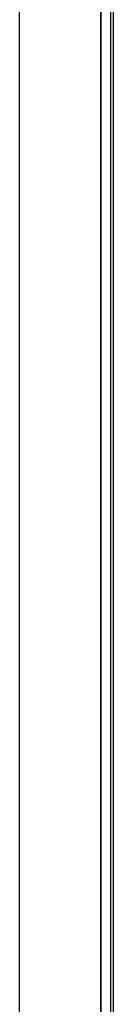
# Model space of a CAD drawing. Header units: inches. Extents: x 53216 to 117387, y -66787 to -22834.
# Tile 99 of 256: x 60658.552 to 60659.152, y -30159.345 to -30153.056. Entities that reach past the tile are written whole.
import ezdxf

# ---------------------------------------------------------------- set-up
doc = ezdxf.new("R2010")
doc.units = ezdxf.units.IN
doc.header["$MEASUREMENT"] = 0
doc.layers.add('FAKRO LOFT LADDERS', color=7, linetype='Continuous')

msp = doc.modelspace()

# ---------------------------------------------------------------- linework, layer by layer
at = {"layer": 'FAKRO LOFT LADDERS', "color": 7, "linetype": 'Continuous'}
for p, q in [((60659.1365, -30202.27), (60659.1365, -30084.4008)), ((60659.1518, -30202.2854), (60659.1518, -30084.3854)), ((60659.0715, -30202.205), (60659.0715, -30084.4658)), ((60659.0715, -30084.4658), (60659.0715, -30202.205)), ((60658.5518, -30201.6854), (60658.5518, -30084.9854))]:
    msp.add_line(p, q, dxfattribs=at)

doc.saveas('drawing.dxf')
